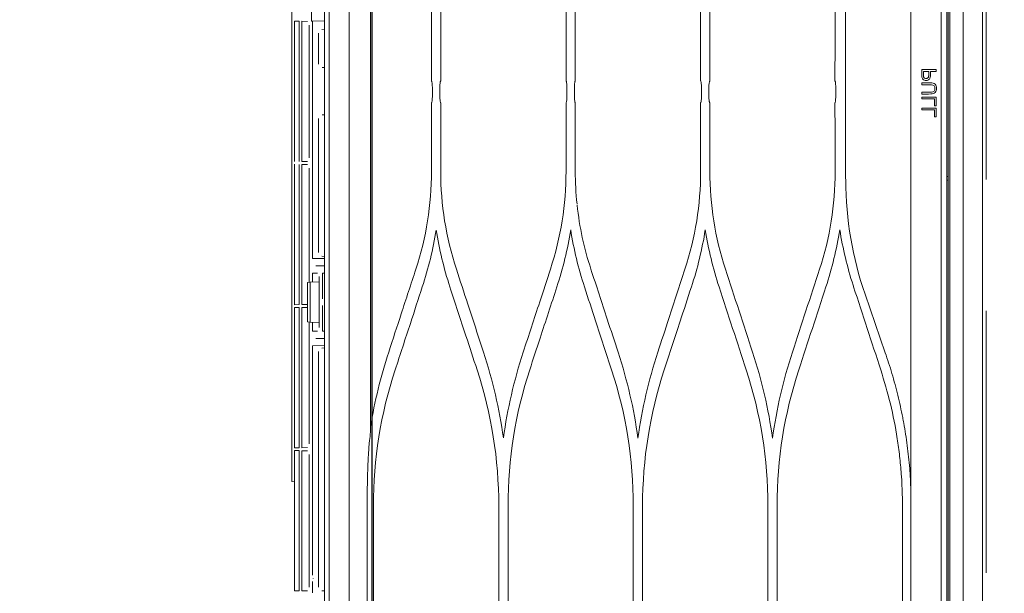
# Model space of a CAD drawing. Header units: inches. Extents: x 69729 to 77643, y -43505 to -36607.
# Tile 18 of 69: x 71969 to 71998, y -38223 to -38206. Entities that reach past the tile are written whole.
import ezdxf

# ---------------------------------------------------------------- set-up
doc = ezdxf.new("R2010")
doc.units = ezdxf.units.IN
doc.header["$MEASUREMENT"] = 0
doc.linetypes.add('HIDDEN', pattern=[0.375, 0.25, -0.125])
doc.layers.get('0').update_dxf_attribs({"lineweight": 0})
doc.layers.get('Defpoints').update_dxf_attribs({"lineweight": 0})
for name, color, linetype, lineweight in [('p--drzwi', 125, 'Continuous', 0), ('p--klimatyzator', 30, 'Continuous', 15), ('p--opis drzwi', 252, 'Continuous', 0), ('p--podciąg', 61, 'Continuous', 0), ('p--wymiary-1-50', 5, 'Continuous', 0)]:
    doc.layers.add(name, color=color, linetype=linetype, lineweight=lineweight)
doc.styles.add('1-50', font='arial.ttf', dxfattribs={"width": 0.75, "height": 12.5})
doc.styles.add('STYL-1', font='arial.ttf', dxfattribs={"width": 0.75})
doc.dimstyles.new('1-50', dxfattribs={"dimtxt": 12.5, "dimasz": 5, "dimexe": 5, "dimexo": 5, "dimgap": 0.09, "dimtad": 0, "dimdsep": 46, "dimtxsty": '1-50', "dimblk": 'OBLIQUE', "dimcen": 0.09, "dimadec": 0, "dimazin": 0, "dimtfac": 1, "dimtdec": 4, "dimtix": 1, "dimtofl": 0, "dimtmove": 2, "dimatfit": 3, "dimldrblk": 'OBLIQUE', "dimfxl": 5, "dimfxlon": 1, "dimtvp": 0.8, "dimtolj": 1, "dimtzin": 0, "dimarcsym": 0})

# ---------------------------------------------------------------- blocks, each defined once
blk = doc.blocks.new('drzwi-90-100')
blk.add_arc((10.8, 3.225), 84.153, 359.52334, 90.47666)
blk = doc.blocks.new('_OBLIQUE')
at = {"color": 0, "linetype": 'ByBlock', "lineweight": -2}
for p, q in [((-0.5, -0.5), (0.5, 0.5)), ((0, 0), (0, 0))]:
    blk.add_line(p, q, dxfattribs=at)
blk = doc.blocks.new('*D30')
at = {"layer": 'Defpoints', "color": 0}
for p in [(71526.912, -38105.971), (71997.121, -38105.971), (71588.357, -38366.071)]:
    blk.add_point(p, dxfattribs=at)
at = {"layer": 'p--wymiary-1-50', "color": 0, "linetype": 'Continuous', "lineweight": -2}
for p, q in [((71531.912, -38105.971), (71521.912, -38105.971)), ((71526.912, -38366.071), (71526.912, -38105.971)), ((71531.912, -38366.071), (71521.912, -38366.071))]:
    blk.add_line(p, q, dxfattribs=at)
at = {"layer": 'p--wymiary-1-50', "color": 0, "lineweight": -2, "xscale": 5, "yscale": 5, "zscale": 5}
for p, rotation in [((71526.912, -38105.971), 90), ((71526.912, -38366.071), 270)]:
    blk.add_blockref('_OBLIQUE', p, dxfattribs=dict(at, rotation=rotation))
at = {"layer": 'p--wymiary-1-50', "color": 0, "linetype": 'Continuous', "ltscale": 12, "insert": (71516.702, -38236.021), "char_height": 12.5, "attachment_point": 5, "rotation": 90, "style": '1-50'}
blk.add_mtext('\\A1;260.1', dxfattribs=at)
blk = doc.blocks.new('*D161')
at = {"layer": 'Defpoints', "color": 0}
for p in [(71979.561, -38144.421), (71997.121, -38144.421), (71997.121, -38244.421)]:
    blk.add_point(p, dxfattribs=at)
at = {"layer": 'p--wymiary-1-50', "color": 0, "linetype": 'Continuous', "lineweight": -2}
for p, q in [((71984.561, -38144.421), (71974.561, -38144.421)), ((71979.561, -38244.421), (71979.561, -38144.421)), ((71984.561, -38244.421), (71974.561, -38244.421))]:
    blk.add_line(p, q, dxfattribs=at)
at = {"layer": 'p--wymiary-1-50', "color": 0, "lineweight": -2, "xscale": 5, "yscale": 5, "zscale": 5}
for p, rotation in [((71979.561, -38144.421), 90), ((71979.561, -38244.421), 270)]:
    blk.add_blockref('_OBLIQUE', p, dxfattribs=dict(at, rotation=rotation))
at = {"layer": 'p--wymiary-1-50', "color": 0, "linetype": 'Continuous', "ltscale": 12, "insert": (71969.351, -38194.421), "char_height": 12.5, "attachment_point": 5, "rotation": 90, "style": '1-50'}
blk.add_mtext('\\A1;100', dxfattribs=at)
blk = doc.blocks.new('A$C66B7A3C4')
at = {"layer": 'p--klimatyzator', "lineweight": 15}
for p, q in [((0.987, 1.56), (0.987, 85.44)), ((1.019, 84.083), (1.019, 2.917)), ((1.18, 3.822), (1.18, 83.178)), ((18.684, 82.346), (18.684, 4.654)), ((2.055, 57.477), (2.055, 29.523)), ((0.557, 43.5), (0.557, 1.56)), ((0.932, 1.56), (0.932, 43.5)), ((18.114, 43.5), (18.114, 4.654)), ((18.818, 43.5), (18.818, 2.6)), ((19.758, 18.191), (19.758, 39.351)), ((17.501, 29.464), (17.501, 39.106)), ((19.188, 33.067), (19.188, 31.362)), ((7.799, 29.651), (7.799, 31.643)), ((8.064, 31.643), (8.064, 29.651)), ((11.647, 29.651), (11.647, 31.643)), ((11.912, 31.643), (11.912, 29.651)), ((15.495, 29.651), (15.495, 31.643)), ((15.76, 31.643), (15.76, 29.651)), ((19.167, 31.363), (18.818, 31.369)), ((19.188, 31.362), (19.167, 31.363)), ((19.167, 24.573), (19.167, 31.363)), ((19.304, 31.354), (19.472, 31.357)), ((19.472, 31.357), (19.472, 27.347)), ((19.544, 31.358), (19.681, 31.361)), ((19.544, 27.346), (19.544, 31.358)), ((19.681, 31.257), (19.681, 31.361)), ((19.681, 31.257), (19.681, 27.448)), ((18.892, 31.124), (18.818, 31.13)), ((18.987, 31.02), (18.987, 30.135)), ((19.255, 27.455), (19.255, 31.249)), ((1.323, 29.921), (1.323, 29.974)), ((18.883, 30.031), (18.818, 30.031)), ((1.739, 29.596), (1.739, 29.542)), ((1.739, 29.331), (1.739, 29.277)), ((2.055, 29.443), (2.055, 29.235)), ((7.827, 29.235), (7.827, 29.443)), ((8.038, 29.443), (8.038, 29.235)), ((11.673, 29.235), (11.673, 29.443)), ((11.887, 29.443), (11.887, 29.235)), ((15.52, 29.235), (15.52, 29.443)), ((15.735, 29.443), (15.735, 29.235)), ((17.503, 29.235), (17.503, 29.443)), ((1.323, 28.937), (1.323, 29.19)), ((1.372, 29.137), (1.372, 28.937)), ((1.739, 29.19), (1.739, 29.137)), ((2.055, 29.154), (2.055, 3.822)), ((7.799, 27.067), (7.799, 29.027)), ((8.064, 29.027), (8.064, 27.067)), ((11.647, 27.067), (11.647, 29.027)), ((11.912, 29.027), (11.912, 27.067)), ((15.495, 27.067), (15.495, 29.027)), ((15.76, 29.027), (15.76, 27.067)), ((17.501, 19.604), (17.501, 29.213)), ((1.323, 28.622), (1.323, 28.876)), ((1.372, 28.822), (1.372, 28.622)), ((1.739, 28.876), (1.739, 28.822)), ((18.818, 28.679), (18.883, 28.679)), ((18.987, 28.575), (18.987, 24.74)), ((19.472, 27.347), (19.304, 27.35)), ((19.681, 27.344), (19.681, 27.448)), ((19.255, 23.89), (19.255, 27.155)), ((19.304, 27.259), (19.472, 27.262)), ((19.472, 27.262), (19.472, 23.253)), ((19.544, 23.252), (19.544, 27.264)), ((19.681, 27.162), (19.681, 27.266)), ((19.681, 27.162), (19.681, 23.353)), ((0.987, 26.913), (1.019, 26.913)), ((1.019, 26.809), (0.987, 26.809)), ((18.818, 24.63), (18.892, 24.636)), ((18.818, 24.567), (19.167, 24.573)), ((18.818, 24.36), (18.974, 24.363)), ((18.974, 24.363), (19.07, 24.363)), ((18.877, 24.153), (18.818, 24.152)), ((18.877, 23.422), (18.877, 24.153)), ((18.974, 22.594), (18.974, 24.052)), ((19.022, 24.155), (19.167, 24.155)), ((19.167, 23.895), (19.167, 24.155)), ((18.974, 23.905), (19.228, 23.892)), ((19.228, 23.892), (19.302, 23.888)), ((19.228, 22.754), (19.228, 23.892)), ((19.302, 23.888), (19.302, 22.758)), ((3.361, 23.552), (2.782, 21.876)), ((18.877, 22.493), (18.877, 23.224)), ((19.472, 23.253), (19.304, 23.256)), ((19.304, 23.165), (19.472, 23.168)), ((19.472, 23.168), (19.472, 19.158)), ((19.681, 23.249), (19.544, 23.252)), ((19.544, 23.169), (19.681, 23.171)), ((19.544, 19.157), (19.544, 23.169)), ((19.681, 23.249), (19.681, 23.353)), ((19.681, 23.067), (19.681, 23.171)), ((19.681, 23.067), (19.681, 19.259)), ((19.228, 22.754), (18.974, 22.741)), ((19.167, 22.491), (19.167, 22.751)), ((19.302, 22.758), (19.228, 22.754)), ((19.255, 19.266), (19.255, 22.756)), ((18.818, 22.494), (18.877, 22.493)), ((18.974, 22.283), (18.818, 22.286)), ((19.07, 22.283), (18.974, 22.283)), ((19.167, 22.491), (19.022, 22.491)), ((19.167, 22.073), (18.818, 22.079)), ((18.818, 22.017), (18.892, 22.01)), ((19.167, 15.509), (19.167, 22.073)), ((2.782, 21.876), (2.782, 21.874)), ((18.987, 21.907), (18.987, 15.171)), ((19.472, 19.158), (19.304, 19.161)), ((19.681, 19.154), (19.544, 19.157)), ((19.681, 19.155), (19.681, 19.259)), ((19.255, 15.171), (19.255, 18.965)), ((19.304, 19.07), (19.472, 19.073)), ((19.472, 19.073), (19.472, 15.063)), ((19.544, 19.074), (19.681, 19.077)), ((19.544, 15.062), (19.544, 19.074)), ((19.681, 18.973), (19.681, 19.077)), ((19.681, 18.973), (19.681, 15.164)), ((2.072, 18.395), (2.069, 18.331)), ((19.681, 18.187), (19.758, 18.191)), ((5.876, 12.923), (5.876, 17.499)), ((6.139, 17.499), (6.139, 12.923)), ((9.723, 12.923), (9.723, 17.499)), ((9.988, 17.499), (9.988, 12.923)), ((13.571, 12.923), (13.571, 17.499)), ((13.836, 17.499), (13.836, 12.923)), ((17.419, 12.923), (17.419, 17.499)), ((17.599, 17.499), (17.599, 12.923)), ((2.292, 17.395), (2.292, 12.923)), ((19.145, 15.415), (19.145, 15.422)), ((19.167, 15.004), (19.167, 15.329)), ((18.818, 15.061), (18.892, 15.068)), ((19.472, 15.063), (19.304, 15.066)), ((19.681, 15.06), (19.544, 15.062)), ((19.681, 15.06), (19.681, 15.164))]:
    blk.add_line(p, q, dxfattribs=at)
for points, knots in [([(0.003, 43.5), (0.003, 42.715), (0.003, 41.93), (0.003, 41.145), (0.003, 40.406), (0.003, 39.667), (0.003, 38.927), (0.003, 38.234), (0.003, 37.541), (0.003, 36.848), (0.003, 36.201), (0.003, 35.554), (0.003, 34.907), (0.003, 34.305), (0.003, 33.704), (0.003, 33.103), (0.003, 32.548), (0.003, 31.993), (0.003, 31.437), (0.003, 30.928), (0.003, 30.419), (0.003, 29.91), (0.003, 29.542), (0.003, 29.174), (0.003, 28.806), (0.003, 28.466), (0.003, 28.127), (0.003, 27.787), (0.003, 27.476), (0.003, 27.165), (0.003, 26.854), (0.003, 26.571), (0.003, 26.289), (0.003, 26.006), (0.003, 25.752), (0.003, 25.497), (0.003, 25.243), (0.003, 25.007), (0.003, 24.771), (0.003, 24.535), (0.003, 24.275), (0.003, 24.016), (0.003, 23.756), (0.003, 23.384), (0.003, 23.013), (0.003, 22.641), (0.003, 22.223), (0.003, 21.805), (0.003, 21.388), (0.003, 20.924), (0.003, 20.46), (0.003, 19.996), (0.003, 19.485), (0.003, 18.975), (0.003, 18.465), (0.003, 17.909), (0.003, 17.353), (0.003, 16.796), (0.003, 16.194), (0.003, 15.591), (0.003, 14.989), (0.003, 14.34), (0.003, 13.692), (0.003, 13.043), (0.003, 12.408), (0.003, 11.773), (0.003, 11.137), (0.003, 10.464), (0.003, 9.79), (0.003, 9.116), (0.003, 8.403), (0.003, 7.69), (0.003, 6.978), (0.003, 6.226), (0.003, 5.475), (0.003, 4.723), (0.003, 3.933), (0.003, 3.143), (0.003, 2.352), (0.003, 1.61), (0.003, 0.868), (0.003, 0.126)], [0, 0, 0, 0, 1, 1, 1, 2, 2, 2, 3, 3, 3, 4, 4, 4, 5, 5, 5, 6, 6, 6, 7, 7, 7, 8, 8, 8, 9, 9, 9, 10, 10, 10, 11, 11, 11, 12, 12, 12, 13, 13, 13, 14, 14, 14, 15, 15, 15, 16, 16, 16, 17, 17, 17, 18, 18, 18, 19, 19, 19, 20, 20, 20, 21, 21, 21, 22, 22, 22, 23, 23, 23, 24, 24, 24, 25, 25, 25, 26, 26, 26, 27, 27, 27, 27]), ([(3.915, 31.898), (3.916, 31.553), (3.916, 31.207), (3.916, 30.862), (3.916, 30.639), (3.916, 30.415), (3.916, 30.192), (3.916, 29.969), (3.916, 29.746), (3.916, 29.523), (3.916, 29.467), (3.916, 29.411), (3.916, 29.355), (3.916, 29.244), (3.916, 29.132), (3.916, 29.021), (3.916, 28.909), (3.916, 28.797), (3.916, 28.686), (3.916, 28.463), (3.916, 28.239), (3.916, 28.016), (3.916, 27.793), (3.916, 27.57), (3.916, 27.347), (3.916, 27.169), (3.916, 26.991), (3.915, 26.813)], [0, 0, 0, 0, 1, 1, 1, 2, 2, 2, 3, 3, 3, 4, 4, 4, 5, 5, 5, 6, 6, 6, 7, 7, 7, 8, 8, 8, 9, 9, 9, 9]), ([(1.735, 29.76), (1.733, 29.746), (1.729, 29.733), (1.722, 29.721), (1.717, 29.712), (1.711, 29.703), (1.703, 29.696), (1.695, 29.689), (1.686, 29.683), (1.676, 29.678), (1.665, 29.672), (1.653, 29.669), (1.64, 29.667), (1.623, 29.664), (1.606, 29.665), (1.589, 29.668), (1.575, 29.671), (1.561, 29.676), (1.549, 29.683), (1.539, 29.689), (1.53, 29.696), (1.522, 29.705), (1.514, 29.714), (1.508, 29.724), (1.504, 29.735), (1.497, 29.753), (1.494, 29.772), (1.493, 29.79), (1.489, 29.834), (1.492, 29.877), (1.492, 29.921)], [0, 0, 0, 0, 1, 1, 1, 2, 2, 2, 3, 3, 3, 4, 4, 4, 5, 5, 5, 6, 6, 6, 7, 7, 7, 8, 8, 8, 9, 9, 9, 10, 10, 10, 10]), ([(1.541, 29.921), (1.541, 29.881), (1.539, 29.841), (1.541, 29.801), (1.542, 29.79), (1.544, 29.78), (1.547, 29.769), (1.549, 29.762), (1.552, 29.755), (1.556, 29.749), (1.56, 29.742), (1.566, 29.737), (1.572, 29.732), (1.578, 29.729), (1.584, 29.726), (1.59, 29.724), (1.6, 29.721), (1.61, 29.72), (1.62, 29.72), (1.63, 29.721), (1.641, 29.723), (1.651, 29.727), (1.658, 29.73), (1.664, 29.735), (1.669, 29.74), (1.675, 29.745), (1.68, 29.751), (1.683, 29.758), (1.684, 29.761), (1.685, 29.764), (1.686, 29.767)], [0, 0, 0, 0, 1, 1, 1, 2, 2, 2, 3, 3, 3, 4, 4, 4, 5, 5, 5, 6, 6, 6, 7, 7, 7, 8, 8, 8, 9, 9, 9, 10, 10, 10, 10]), ([(1.686, 29.767), (1.69, 29.782), (1.69, 29.797), (1.69, 29.812), (1.69, 29.826), (1.69, 29.841), (1.69, 29.856), (1.69, 29.877), (1.69, 29.899), (1.69, 29.921)], [0, 0, 0, 0, 1, 1, 1, 2, 2, 2, 3, 3, 3, 3]), ([(1.739, 29.974), (1.739, 29.955), (1.739, 29.935), (1.739, 29.916), (1.739, 29.897), (1.739, 29.877), (1.739, 29.858), (1.739, 29.825), (1.741, 29.792), (1.735, 29.76)], [0, 0, 0, 0, 1, 1, 1, 2, 2, 2, 3, 3, 3, 3]), ([(1.739, 29.277), (1.652, 29.277), (1.565, 29.274), (1.478, 29.278), (1.434, 29.28), (1.388, 29.287), (1.357, 29.319), (1.326, 29.35), (1.315, 29.395), (1.316, 29.439), (1.316, 29.482), (1.327, 29.529), (1.359, 29.558), (1.391, 29.588), (1.438, 29.594), (1.481, 29.596), (1.567, 29.599), (1.653, 29.596), (1.739, 29.596)], [0, 0, 0, 0, 1, 1, 1, 2, 2, 2, 3, 3, 3, 4, 4, 4, 5, 5, 5, 6, 6, 6, 6]), ([(4.222, 29.651), (4.219, 29.651), (4.216, 29.646), (4.214, 29.638), (4.212, 29.63), (4.209, 29.617), (4.207, 29.601), (4.205, 29.586), (4.204, 29.567), (4.202, 29.546), (4.201, 29.526), (4.2, 29.503), (4.2, 29.48), (4.2, 29.468), (4.2, 29.455), (4.2, 29.443)], [0, 0, 0, 0, 1, 1, 1, 2, 2, 2, 3, 3, 3, 4, 4, 4, 5, 5, 5, 5]), ([(7.799, 29.651), (7.803, 29.651), (7.806, 29.646), (7.809, 29.637), (7.812, 29.628), (7.815, 29.614), (7.818, 29.597), (7.82, 29.58), (7.823, 29.559), (7.824, 29.536), (7.825, 29.516), (7.826, 29.492), (7.827, 29.469), (7.827, 29.46), (7.827, 29.451), (7.827, 29.443)], [0, 0, 0, 0, 1, 1, 1, 2, 2, 2, 3, 3, 3, 4, 4, 4, 5, 5, 5, 5]), ([(8.038, 29.443), (8.038, 29.466), (8.038, 29.489), (8.039, 29.511), (8.04, 29.532), (8.042, 29.553), (8.043, 29.571), (8.045, 29.589), (8.047, 29.605), (8.05, 29.618), (8.052, 29.63), (8.055, 29.639), (8.058, 29.645), (8.06, 29.649), (8.062, 29.651), (8.064, 29.651)], [0, 0, 0, 0, 1, 1, 1, 2, 2, 2, 3, 3, 3, 4, 4, 4, 5, 5, 5, 5]), ([(11.647, 29.651), (11.65, 29.651), (11.653, 29.646), (11.656, 29.638), (11.659, 29.63), (11.661, 29.617), (11.664, 29.601), (11.666, 29.586), (11.668, 29.567), (11.67, 29.546), (11.671, 29.526), (11.672, 29.503), (11.673, 29.48), (11.673, 29.468), (11.673, 29.455), (11.673, 29.443)], [0, 0, 0, 0, 1, 1, 1, 2, 2, 2, 3, 3, 3, 4, 4, 4, 5, 5, 5, 5]), ([(11.887, 29.443), (11.887, 29.466), (11.887, 29.489), (11.888, 29.511), (11.889, 29.533), (11.89, 29.554), (11.892, 29.572), (11.894, 29.591), (11.896, 29.607), (11.899, 29.619), (11.901, 29.631), (11.904, 29.64), (11.906, 29.645), (11.908, 29.649), (11.91, 29.651), (11.912, 29.651)], [0, 0, 0, 0, 1, 1, 1, 2, 2, 2, 3, 3, 3, 4, 4, 4, 5, 5, 5, 5]), ([(15.495, 29.651), (15.497, 29.651), (15.5, 29.646), (15.503, 29.638), (15.506, 29.631), (15.509, 29.619), (15.511, 29.604), (15.513, 29.589), (15.515, 29.57), (15.517, 29.55), (15.518, 29.53), (15.519, 29.508), (15.52, 29.485), (15.52, 29.471), (15.52, 29.457), (15.52, 29.443)], [0, 0, 0, 0, 1, 1, 1, 2, 2, 2, 3, 3, 3, 4, 4, 4, 5, 5, 5, 5]), ([(15.735, 29.443), (15.735, 29.466), (15.735, 29.489), (15.736, 29.511), (15.737, 29.533), (15.739, 29.554), (15.74, 29.572), (15.742, 29.59), (15.744, 29.606), (15.747, 29.619), (15.749, 29.631), (15.752, 29.64), (15.755, 29.645), (15.756, 29.649), (15.758, 29.651), (15.76, 29.651)], [0, 0, 0, 0, 1, 1, 1, 2, 2, 2, 3, 3, 3, 4, 4, 4, 5, 5, 5, 5]), ([(1.739, 29.542), (1.686, 29.542), (1.633, 29.542), (1.58, 29.542), (1.527, 29.542), (1.472, 29.551), (1.422, 29.534), (1.396, 29.525), (1.377, 29.503), (1.37, 29.477), (1.363, 29.451), (1.363, 29.424), (1.37, 29.398), (1.376, 29.372), (1.395, 29.35), (1.42, 29.341), (1.445, 29.332), (1.472, 29.331), (1.499, 29.331)], [0, 0, 0, 0, 1, 1, 1, 2, 2, 2, 3, 3, 3, 4, 4, 4, 5, 5, 5, 6, 6, 6, 6]), ([(2.055, 29.443), (2.055, 29.466), (2.055, 29.489), (2.055, 29.511), (2.055, 29.515), (2.055, 29.519), (2.055, 29.523)], [0, 0, 0, 0, 1, 1, 1, 2, 2, 2, 2]), ([(2.055, 29.154), (2.055, 29.176), (2.055, 29.199), (2.055, 29.222), (2.055, 29.226), (2.055, 29.23), (2.055, 29.235)], [0, 0, 0, 0, 1, 1, 1, 2, 2, 2, 2]), ([(4.2, 29.235), (4.2, 29.212), (4.2, 29.189), (4.201, 29.168), (4.201, 29.146), (4.203, 29.126), (4.204, 29.108), (4.205, 29.09), (4.207, 29.074), (4.209, 29.062), (4.211, 29.049), (4.214, 29.039), (4.216, 29.033), (4.218, 29.029), (4.22, 29.027), (4.222, 29.027)], [0, 0, 0, 0, 1, 1, 1, 2, 2, 2, 3, 3, 3, 4, 4, 4, 5, 5, 5, 5]), ([(7.827, 29.235), (7.827, 29.213), (7.827, 29.191), (7.826, 29.17), (7.825, 29.15), (7.823, 29.13), (7.822, 29.113), (7.82, 29.095), (7.818, 29.08), (7.816, 29.067), (7.813, 29.054), (7.811, 29.043), (7.808, 29.036), (7.805, 29.03), (7.802, 29.027), (7.799, 29.027)], [0, 0, 0, 0, 1, 1, 1, 2, 2, 2, 3, 3, 3, 4, 4, 4, 5, 5, 5, 5]), ([(8.064, 29.027), (8.061, 29.027), (8.058, 29.031), (8.055, 29.039), (8.052, 29.046), (8.05, 29.058), (8.047, 29.073), (8.045, 29.088), (8.043, 29.106), (8.042, 29.127), (8.04, 29.147), (8.039, 29.169), (8.039, 29.192), (8.038, 29.206), (8.038, 29.22), (8.038, 29.235)], [0, 0, 0, 0, 1, 1, 1, 2, 2, 2, 3, 3, 3, 4, 4, 4, 5, 5, 5, 5]), ([(11.673, 29.235), (11.673, 29.212), (11.673, 29.189), (11.672, 29.168), (11.671, 29.147), (11.669, 29.126), (11.668, 29.109), (11.666, 29.091), (11.664, 29.075), (11.662, 29.062), (11.659, 29.049), (11.656, 29.04), (11.654, 29.034), (11.651, 29.029), (11.649, 29.027), (11.647, 29.027)], [0, 0, 0, 0, 1, 1, 1, 2, 2, 2, 3, 3, 3, 4, 4, 4, 5, 5, 5, 5]), ([(11.912, 29.027), (11.909, 29.027), (11.906, 29.031), (11.904, 29.038), (11.901, 29.046), (11.898, 29.058), (11.896, 29.072), (11.894, 29.087), (11.892, 29.105), (11.891, 29.124), (11.889, 29.144), (11.888, 29.166), (11.887, 29.189), (11.887, 29.204), (11.887, 29.219), (11.887, 29.235)], [0, 0, 0, 0, 1, 1, 1, 2, 2, 2, 3, 3, 3, 4, 4, 4, 5, 5, 5, 5]), ([(15.52, 29.235), (15.52, 29.212), (15.52, 29.188), (15.519, 29.166), (15.518, 29.145), (15.516, 29.124), (15.515, 29.106), (15.513, 29.088), (15.511, 29.072), (15.508, 29.06), (15.506, 29.047), (15.503, 29.038), (15.501, 29.032), (15.499, 29.029), (15.497, 29.027), (15.495, 29.027)], [0, 0, 0, 0, 1, 1, 1, 2, 2, 2, 3, 3, 3, 4, 4, 4, 5, 5, 5, 5]), ([(15.76, 29.027), (15.757, 29.027), (15.754, 29.031), (15.752, 29.038), (15.749, 29.046), (15.746, 29.058), (15.744, 29.073), (15.742, 29.087), (15.74, 29.105), (15.739, 29.125), (15.737, 29.145), (15.736, 29.167), (15.735, 29.19), (15.735, 29.204), (15.735, 29.22), (15.735, 29.235)], [0, 0, 0, 0, 1, 1, 1, 2, 2, 2, 3, 3, 3, 4, 4, 4, 5, 5, 5, 5]), ([(9.287, 21.891), (9.182, 22.213), (9.077, 22.535), (8.971, 22.857), (8.894, 23.092), (8.818, 23.326), (8.741, 23.56), (8.664, 23.795), (8.588, 24.029), (8.511, 24.264)], [0, 0, 0, 0, 1, 1, 1, 2, 2, 2, 3, 3, 3, 3]), ([(11.2, 24.264), (11.122, 24.025), (11.044, 23.787), (10.966, 23.549), (10.888, 23.311), (10.81, 23.073), (10.732, 22.834), (10.629, 22.52), (10.526, 22.206), (10.423, 21.891)], [0, 0, 0, 0, 1, 1, 1, 2, 2, 2, 3, 3, 3, 3]), ([(13.136, 21.891), (13.057, 22.131), (12.979, 22.371), (12.9, 22.61), (12.822, 22.85), (12.743, 23.089), (12.665, 23.329), (12.563, 23.641), (12.461, 23.952), (12.359, 24.264)], [0, 0, 0, 0, 1, 1, 1, 2, 2, 2, 3, 3, 3, 3]), ([(15.047, 24.264), (14.939, 23.932), (14.83, 23.6), (14.722, 23.269), (14.647, 23.039), (14.572, 22.81), (14.496, 22.58), (14.421, 22.351), (14.346, 22.121), (14.271, 21.891)], [0, 0, 0, 0, 1, 1, 1, 2, 2, 2, 3, 3, 3, 3]), ([(16.984, 21.891), (16.864, 22.258), (16.744, 22.624), (16.624, 22.99), (16.555, 23.202), (16.485, 23.414), (16.416, 23.627), (16.346, 23.839), (16.277, 24.051), (16.207, 24.264)], [0, 0, 0, 0, 1, 1, 1, 2, 2, 2, 3, 3, 3, 3]), ([(3.688, 23.757), (3.558, 23.362), (3.429, 22.967), (3.3, 22.572), (3.17, 22.177), (3.041, 21.781), (2.911, 21.385)], [0, 0, 0, 0, 1, 1, 1, 2, 2, 2, 2]), ([(8.327, 23.757), (8.434, 23.43), (8.541, 23.103), (8.648, 22.776), (8.724, 22.544), (8.8, 22.313), (8.876, 22.081), (8.951, 21.849), (9.027, 21.617), (9.103, 21.385)], [0, 0, 0, 0, 1, 1, 1, 2, 2, 2, 3, 3, 3, 3]), ([(10.608, 21.385), (10.684, 21.619), (10.761, 21.852), (10.837, 22.086), (10.914, 22.32), (10.99, 22.554), (11.067, 22.788), (11.173, 23.111), (11.278, 23.434), (11.384, 23.757)], [0, 0, 0, 0, 1, 1, 1, 2, 2, 2, 3, 3, 3, 3]), ([(12.175, 23.757), (12.254, 23.514), (12.334, 23.27), (12.414, 23.027), (12.493, 22.783), (12.573, 22.54), (12.653, 22.296), (12.752, 21.992), (12.851, 21.689), (12.951, 21.385)], [0, 0, 0, 0, 1, 1, 1, 2, 2, 2, 3, 3, 3, 3]), ([(14.456, 21.385), (14.562, 21.709), (14.668, 22.033), (14.774, 22.357), (14.85, 22.59), (14.927, 22.824), (15.003, 23.057), (15.08, 23.29), (15.156, 23.524), (15.232, 23.757)], [0, 0, 0, 0, 1, 1, 1, 2, 2, 2, 3, 3, 3, 3]), ([(16.022, 23.757), (16.136, 23.409), (16.25, 23.061), (16.364, 22.713), (16.437, 22.492), (16.509, 22.27), (16.581, 22.049), (16.654, 21.828), (16.726, 21.606), (16.799, 21.385)], [0, 0, 0, 0, 1, 1, 1, 2, 2, 2, 3, 3, 3, 3]), ([(2.782, 21.874), (2.749, 21.778), (2.717, 21.682), (2.686, 21.586), (2.62, 21.383), (2.56, 21.177), (2.504, 20.97), (2.476, 20.866), (2.449, 20.762), (2.423, 20.657), (2.398, 20.553), (2.373, 20.447), (2.35, 20.342), (2.327, 20.236), (2.305, 20.13), (2.284, 20.023), (2.274, 19.97), (2.264, 19.917), (2.254, 19.863), (2.216, 19.65), (2.182, 19.435), (2.154, 19.219), (2.14, 19.111), (2.127, 19.003), (2.115, 18.894), (2.104, 18.786), (2.094, 18.677), (2.085, 18.568), (2.08, 18.511), (2.076, 18.453), (2.072, 18.395)], [0, 0, 0, 0, 1, 1, 1, 2, 2, 2, 3, 3, 3, 4, 4, 4, 5, 5, 5, 6, 6, 6, 7, 7, 7, 8, 8, 8, 9, 9, 9, 10, 10, 10, 10]), ([(2.911, 21.385), (2.814, 21.064), (2.717, 20.743), (2.637, 20.417), (2.556, 20.088), (2.492, 19.753), (2.44, 19.417), (2.414, 19.25), (2.391, 19.083), (2.372, 18.915), (2.353, 18.746), (2.337, 18.578), (2.325, 18.409), (2.308, 18.184), (2.298, 17.959), (2.294, 17.733), (2.292, 17.62), (2.292, 17.508), (2.292, 17.395)], [0, 0, 0, 0, 1, 1, 1, 2, 2, 2, 3, 3, 3, 4, 4, 4, 5, 5, 5, 6, 6, 6, 6]), ([(17.532, 19.361), (17.536, 19.327), (17.54, 19.293), (17.543, 19.258), (17.553, 19.151), (17.56, 19.043), (17.565, 18.935)], [0, 0, 0, 0, 1, 1, 1, 2, 2, 2, 2]), ([(17.565, 18.935), (17.568, 18.882), (17.57, 18.829), (17.572, 18.776), (17.577, 18.658), (17.582, 18.541), (17.585, 18.424), (17.589, 18.31), (17.592, 18.195), (17.594, 18.081)], [0, 0, 0, 0, 1, 1, 1, 2, 2, 2, 3, 3, 3, 3]), ([(17.594, 18.081), (17.594, 18.057), (17.595, 18.032), (17.595, 18.008), (17.597, 17.909), (17.598, 17.811), (17.598, 17.713), (17.599, 17.642), (17.599, 17.57), (17.599, 17.499)], [0, 0, 0, 0, 1, 1, 1, 2, 2, 2, 3, 3, 3, 3])]:
    blk.add_open_spline(points, degree=3, knots=knots, dxfattribs=at)
for points in [[(4.215, 31.644), (4.217, 30.979), (4.22, 30.315), (4.222, 29.651)], [(1.323, 29.974), (1.462, 29.974), (1.601, 29.974), (1.739, 29.974)], [(1.492, 29.921), (1.436, 29.921), (1.379, 29.921), (1.323, 29.921)], [(1.69, 29.921), (1.64, 29.921), (1.591, 29.921), (1.541, 29.921)], [(1.499, 29.331), (1.579, 29.331), (1.659, 29.331), (1.739, 29.331)], [(4.2, 29.355), (4.2, 29.384), (4.2, 29.413), (4.2, 29.443)], [(4.2, 29.235), (4.2, 29.275), (4.2, 29.315), (4.2, 29.355)], [(17.501, 29.464), (17.502, 29.457), (17.503, 29.45), (17.503, 29.443)], [(1.323, 29.19), (1.462, 29.19), (1.601, 29.19), (1.739, 29.19)], [(1.739, 29.137), (1.617, 29.137), (1.494, 29.137), (1.372, 29.137)], [(4.222, 29.027), (4.219, 28.373), (4.217, 27.72), (4.215, 27.067)], [(17.503, 29.235), (17.503, 29.227), (17.502, 29.22), (17.501, 29.213)], [(1.372, 28.937), (1.355, 28.937), (1.339, 28.937), (1.323, 28.937)], [(1.323, 28.876), (1.462, 28.876), (1.601, 28.876), (1.739, 28.876)], [(1.739, 28.822), (1.617, 28.822), (1.494, 28.822), (1.372, 28.822)], [(1.372, 28.622), (1.355, 28.622), (1.339, 28.622), (1.323, 28.622)], [(4.662, 24.263), (4.366, 25.167), (4.216, 26.101), (4.215, 27.06)], [(7.799, 27.067), (7.799, 26.107), (7.649, 25.171), (7.352, 24.264)], [(8.511, 24.264), (8.214, 25.172), (8.064, 26.108), (8.064, 27.067)], [(11.647, 27.067), (11.647, 26.753), (11.631, 26.44), (11.598, 26.13)], [(12.359, 24.264), (12.061, 25.173), (11.912, 26.109), (11.912, 27.067)], [(15.495, 27.067), (15.495, 26.11), (15.345, 25.174), (15.047, 24.264)], [(16.207, 24.264), (15.909, 25.174), (15.76, 26.11), (15.76, 27.067)], [(3.915, 26.813), (3.912, 25.691), (3.716, 24.581), (3.361, 23.552)], [(11.595, 26.097), (11.528, 25.475), (11.396, 24.863), (11.2, 24.264)], [(3.703, 23.806), (3.871, 24.327), (3.998, 24.856), (4.083, 25.393)], [(4.083, 25.393), (4.172, 24.839), (4.304, 24.294), (4.48, 23.758)], [(7.536, 23.757), (7.711, 24.293), (7.843, 24.838), (7.931, 25.39)], [(7.931, 25.39), (8.019, 24.838), (8.151, 24.294), (8.327, 23.757)], [(11.384, 23.757), (11.559, 24.293), (11.691, 24.837), (11.779, 25.387)], [(11.779, 25.387), (11.867, 24.837), (11.999, 24.293), (12.175, 23.757)], [(15.232, 23.757), (15.408, 24.293), (15.539, 24.836), (15.627, 25.386)], [(15.627, 25.386), (15.715, 24.836), (15.847, 24.293), (16.022, 23.757)], [(5.439, 21.891), (5.18, 22.682), (4.921, 23.473), (4.662, 24.263)], [(7.352, 24.264), (7.093, 23.472), (6.835, 22.682), (6.576, 21.891)], [(3.703, 23.806), (3.698, 23.79), (3.693, 23.774), (3.688, 23.757)], [(4.48, 23.758), (4.738, 22.967), (4.997, 22.176), (5.256, 21.385)], [(6.759, 21.385), (7.018, 22.175), (7.277, 22.966), (7.536, 23.757)], [(6.007, 19.431), (5.892, 20.266), (5.702, 21.086), (5.439, 21.891)], [(6.576, 21.891), (6.312, 21.085), (6.122, 20.265), (6.007, 19.431)], [(9.855, 19.436), (9.74, 20.267), (9.551, 21.086), (9.287, 21.891)], [(10.423, 21.891), (10.16, 21.086), (9.97, 20.267), (9.855, 19.436)], [(13.703, 19.438), (13.588, 20.268), (13.399, 21.086), (13.136, 21.891)], [(14.271, 21.891), (14.008, 21.086), (13.818, 20.268), (13.703, 19.438)], [(17.502, 19.765), (17.385, 20.483), (17.213, 21.192), (16.984, 21.891)], [(5.256, 21.385), (5.667, 20.129), (5.876, 18.831), (5.876, 17.499)], [(6.139, 17.499), (6.139, 18.831), (6.348, 20.128), (6.759, 21.385)], [(9.103, 21.385), (9.515, 20.126), (9.723, 18.828), (9.723, 17.499)], [(9.988, 17.499), (9.988, 18.828), (10.195, 20.125), (10.608, 21.385)], [(12.951, 21.385), (13.364, 20.124), (13.571, 18.826), (13.571, 17.499)], [(13.836, 17.499), (13.836, 18.826), (14.043, 20.124), (14.456, 21.385)], [(16.799, 21.385), (17.212, 20.124), (17.419, 18.826), (17.419, 17.499)], [(17.532, 19.361), (17.523, 19.442), (17.512, 19.523), (17.501, 19.604)], [(2.055, 18.024), (2.058, 18.126), (2.063, 18.228), (2.069, 18.331)]]:
    blk.add_open_spline(points, degree=3, dxfattribs=at)

msp = doc.modelspace()

# ---------------------------------------------------------------- linework, layer by layer
at = {"layer": 'p--podciąg', "linetype": 'HIDDEN', "ltscale": 30}
msp.add_line((71997.121, -38244.421), (71997.121, -38144.421), dxfattribs=at)

# ---------------------------------------------------------------- block references
at = {"layer": 'p--drzwi', "xscale": -1, "rotation": 89.99999999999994}
msp.add_blockref('drzwi-90-100', (72005.071, -38144.421), dxfattribs=at)
at = {"layer": 'p--klimatyzator', "color": 2, "linetype": 'Continuous', "lineweight": 60, "xscale": -1}
msp.add_blockref('A$C66B7A3C4', (71997.019, -38237.498), dxfattribs=at)

# ---------------------------------------------------------------- texts
at = {"layer": 'p--opis drzwi', "lineweight": 0, "insert": (72022.233, -38178.802), "char_height": 12.5, "width": 17.2395, "attachment_point": 3, "style": 'STYL-1'}
msp.add_mtext('90\\P200', dxfattribs=at)

# ---------------------------------------------------------------- dimensions: what is measured, and where the dimension line sits
at = {"layer": 'p--wymiary-1-50', "linetype": 'Continuous'}
for base, p1, p2, picture, middle in [((71526.912, -38105.971), (71588.357, -38366.071), (71997.121, -38105.971), '*D30', (71516.702, -38236.021)), ((71979.561, -38144.421), (71997.121, -38244.421), (71997.121, -38144.421), '*D161', (71969.351, -38194.421))]:
    dim = msp.add_linear_dim(base=base, p1=p1, p2=p2, angle=90, dimstyle='1-50', dxfattribs=at)
    dim.commit()
    dim.dimension.update_dxf_attribs({"geometry": picture, "text_midpoint": middle})

doc.saveas('drawing.dxf')
